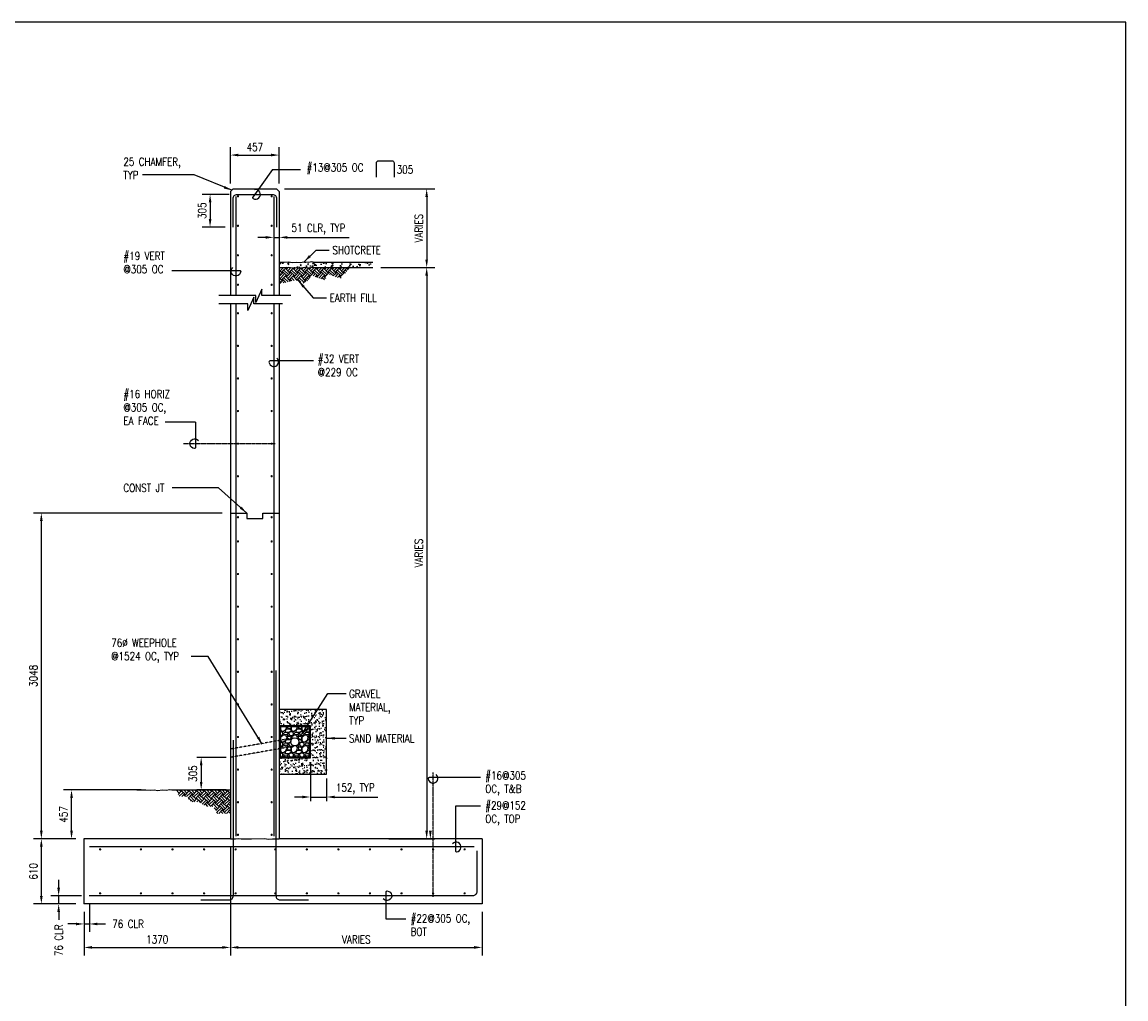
# Model space of a CAD drawing. Header units: millimetres. Extents: x -2877 to 35557, y -17134 to 14937.
# Tile 6 of 6: x 25224 to 35557, y -673 to 8468. Entities that reach past the tile are written whole.
import ezdxf

# ---------------------------------------------------------------- set-up
doc = ezdxf.new("R2010")
doc.units = ezdxf.units.MM
for name, pattern in [('CENTER2', [1.125, 0.75, -0.125, 0.125, -0.125]), ('HIDDEN', [0.375, 0.25, -0.125]), ('HIDDEN2', [0.1875, 0.125, -0.0625])]:
    doc.linetypes.add(name, pattern=pattern)
for name, color, linetype in [('S-ANNO-CNTR', 1, 'CENTER2'), ('S-ANNO-DIMS', 2, 'Continuous'), ('S-ANNO-PATT', 1, 'Continuous'), ('S-ANNO-TEXT', 3, 'Continuous'), ('S-DETL-GRND', 4, 'Continuous'), ('S-SECT-CONC', 4, 'Continuous'), ('S-SECT-HIDE', 2, 'HIDDEN'), ('S-SECT-MBND', 1, 'Continuous'), ('S-SECT-PATT', 1, 'Continuous'), ('S-SECT-RBAR', 5, 'Continuous')]:
    doc.layers.add(name, color=color, linetype=linetype)
doc.styles.add('BASE16', font='romans.shx', dxfattribs={"width": 0.8})
doc.styles.add('ROMANS', font='ROMANS.shx', dxfattribs={"width": 0.8})
doc.styles.add('Text', font='romans.shx', dxfattribs={"width": 0.8, "height": 3})
doc.dimstyles.new('NFL_1', dxfattribs={"dimscale": 0, "dimtxt": 3, "dimasz": 3.3, "dimexe": 3, "dimexo": 3, "dimgap": 1.5, "dimtad": 1, "dimdec": 0, "dimzin": 3, "dimdsep": 46, "dimtxsty": 'Text', "dimblk2": 'ARCHTICK', "dimcen": 3, "dimdle": 3, "dimclrd": 1, "dimclre": 1, "dimclrt": 2, "dimadec": 0, "dimazin": 0, "dimtfac": 0.75, "dimtdec": 0, "dimtmove": 2, "dimatfit": 3, "dimfxl": 0.125, "dimtfillclr": 1, "dimfrac": 2, "dimtolj": 1, "dimtzin": 0, "dimarcsym": 1})
doc.dimstyles.get("Standard").update_dxf_attribs({"dimtxt": 0.125, "dimasz": 0.125, "dimexe": 0.18, "dimexo": 0.0625, "dimgap": 0.125, "dimtad": 0, "dimtih": 1, "dimtoh": 1, "dimdec": 4, "dimzin": 0, "dimdsep": 46, "dimtxsty": 'Text', "dimcen": 0.125, "dimclrt": 2, "dimadec": 0, "dimazin": 0, "dimtfac": 1, "dimtdec": 4, "dimtofl": 0, "dimtmove": 0, "dimatfit": 3, "dimfxl": 0.18, "dimtolj": 1, "dimtzin": 0, "dimarcsym": 0})

# ---------------------------------------------------------------- blocks, each defined once
blk = doc.blocks.new('*D83')
at = {"layer": 'Defpoints', "color": 0, "transparency": 16777216}
for p in [(25405, 826), (25803, 826), (25803, 216)]:
    blk.add_point(p, dxfattribs=at)
at = {"layer": 'S-ANNO-DIMS', "color": 1, "lineweight": -2, "transparency": 16777216}
for p, q in [((25728, 826), (25330, 826)), ((25405, 291), (25405, 751)), ((25728, 216), (25330, 216))]:
    blk.add_line(p, q, dxfattribs=at)
at = {"layer": 'S-ANNO-DIMS', "color": 1, "transparency": 16777216}
for points in [[(25392, 751), (25417, 751), (25405, 826)], [(25392, 291), (25417, 291), (25405, 216)]]:
    blk.add_solid(points, dxfattribs=at)
at = {"layer": 'S-ANNO-DIMS', "color": 2, "transparency": 16777216, "insert": (25330, 521), "char_height": 75, "attachment_point": 5, "rotation": 90, "style": 'Text'}
blk.add_mtext('\\A1;610', dxfattribs=at)
blk = doc.blocks.new('_ArchTick')
at = {"color": 0, "linetype": 'ByBlock', "const_width": 0.15}
blk.add_lwpolyline([(-0.5, -0.5), (0.5, 0.5)], dxfattribs=at)
blk = doc.blocks.new('*D77')
at = {"layer": 'Defpoints', "color": 0, "transparency": 16777216}
for p in [(25687, 1283), (26414, 1283), (25803, 826)]:
    blk.add_point(p, dxfattribs=at)
at = {"layer": 'S-ANNO-DIMS', "color": 1, "lineweight": -2, "transparency": 16777216}
for p, q in [((26339, 1283), (25612, 1283)), ((25687, 901), (25687, 1208)), ((25728, 826), (25612, 826))]:
    blk.add_line(p, q, dxfattribs=at)
at = {"layer": 'S-ANNO-DIMS', "color": 1, "transparency": 16777216}
for points in [[(25675, 1208), (25700, 1208), (25687, 1283)], [(25675, 901), (25700, 901), (25687, 826)]]:
    blk.add_solid(points, dxfattribs=at)
at = {"layer": 'S-ANNO-DIMS', "color": 2, "transparency": 16777216, "insert": (25612, 1054), "char_height": 75, "attachment_point": 5, "rotation": 90, "style": 'Text'}
blk.add_mtext('\\A1;457', dxfattribs=at)
blk = doc.blocks.new('*D82')
at = {"layer": 'Defpoints', "color": 0, "transparency": 16777216}
for p in [(25567, 292), (25803, 216), (25855, 292)]:
    blk.add_point(p, dxfattribs=at)
at = {"layer": 'S-ANNO-DIMS', "color": 1, "lineweight": -2, "transparency": 16777216}
for p, q in [((25567, 367), (25567, 442)), ((25780, 292), (25492, 292)), ((25728, 216), (25492, 216)), ((25567, 216), (25567, 292)), ((25567, 141), (25567, 66))]:
    blk.add_line(p, q, dxfattribs=at)
at = {"layer": 'S-ANNO-DIMS', "color": 1, "transparency": 16777216}
for points in [[(25554, 367), (25579, 367), (25567, 292)], [(25554, 141), (25579, 141), (25567, 216)]]:
    blk.add_solid(points, dxfattribs=at)
at = {"layer": 'S-ANNO-DIMS', "color": 2, "transparency": 16777216, "insert": (25567, -124), "char_height": 75, "attachment_point": 5, "rotation": 90, "style": 'Text'}
blk.add_mtext('\\A1;76 CLR', dxfattribs=at)
blk = doc.blocks.new('*D81')
at = {"layer": 'Defpoints', "color": 0, "transparency": 16777216}
for p in [(25804, 216), (25855, 292), (25855, 29)]:
    blk.add_point(p, dxfattribs=at)
at = {"layer": 'S-ANNO-DIMS', "color": 1, "lineweight": -2, "transparency": 16777216}
for p, q in [((25855, 217), (25855, -46)), ((25804, 141), (25804, -46)), ((25729, 29), (25654, 29)), ((25804, 29), (25855, 29)), ((25930, 29), (26005, 29))]:
    blk.add_line(p, q, dxfattribs=at)
at = {"layer": 'S-ANNO-DIMS', "color": 1, "transparency": 16777216}
for points in [[(25729, 41), (25729, 16), (25804, 29)], [(25930, 41), (25930, 16), (25855, 29)]]:
    blk.add_solid(points, dxfattribs=at)
at = {"layer": 'S-ANNO-DIMS', "color": 2, "transparency": 16777216, "insert": (26217, 29), "char_height": 75, "attachment_point": 5, "style": 'Text'}
blk.add_mtext('\\A1;76 CLR', dxfattribs=at)
blk = doc.blocks.new('*D78')
at = {"layer": 'Defpoints', "color": 0, "transparency": 16777216}
for p in [(25405, 3874), (27171, 3874), (25804, 826)]:
    blk.add_point(p, dxfattribs=at)
at = {"layer": 'S-ANNO-DIMS', "color": 1, "lineweight": -2, "transparency": 16777216}
for p, q in [((27096, 3874), (25330, 3874)), ((25405, 901), (25405, 3799)), ((25729, 826), (25330, 826))]:
    blk.add_line(p, q, dxfattribs=at)
at = {"layer": 'S-ANNO-DIMS', "color": 1, "transparency": 16777216}
for points in [[(25392, 3799), (25417, 3799), (25405, 3874)], [(25392, 901), (25417, 901), (25405, 826)]]:
    blk.add_solid(points, dxfattribs=at)
at = {"layer": 'S-ANNO-DIMS', "color": 2, "transparency": 16777216, "insert": (25330, 2350), "char_height": 75, "attachment_point": 5, "rotation": 90, "style": 'Text'}
blk.add_mtext('\\A1;3048', dxfattribs=at)
blk = doc.blocks.new('*D76')
at = {"layer": 'Defpoints', "color": 0, "transparency": 16777216}
for p in [(28507, 6171), (28581, 826), (29012, 826)]:
    blk.add_point(p, dxfattribs=at)
at = {"layer": 'S-ANNO-DIMS', "color": 1, "lineweight": -2, "transparency": 16777216}
for p, q in [((28582, 6171), (29087, 6171)), ((29012, 6096), (29012, 901)), ((28656, 826), (29087, 826))]:
    blk.add_line(p, q, dxfattribs=at)
at = {"layer": 'S-ANNO-DIMS', "color": 1, "transparency": 16777216}
for points in [[(28999, 6096), (29024, 6096), (29012, 6171)], [(28999, 901), (29024, 901), (29012, 826)]]:
    blk.add_solid(points, dxfattribs=at)
at = {"layer": 'S-ANNO-DIMS', "color": 2, "transparency": 16777216, "insert": (28937, 3499), "char_height": 75, "attachment_point": 5, "rotation": 90, "style": 'Text'}
blk.add_mtext('\\A1;VARIES', dxfattribs=at)
blk = doc.blocks.new('*D75')
at = {"layer": 'Defpoints', "color": 0, "transparency": 16777216}
for p in [(27606, 6906), (28507, 6171), (29012, 6171)]:
    blk.add_point(p, dxfattribs=at)
at = {"layer": 'S-ANNO-DIMS', "color": 1, "lineweight": -2, "transparency": 16777216}
for p, q in [((27681, 6906), (29087, 6906)), ((29012, 6831), (29012, 6246)), ((28582, 6171), (29087, 6171))]:
    blk.add_line(p, q, dxfattribs=at)
at = {"layer": 'S-ANNO-DIMS', "color": 1, "transparency": 16777216}
for points in [[(28999, 6831), (29024, 6831), (29012, 6906)], [(28999, 6246), (29024, 6246), (29012, 6171)]]:
    blk.add_solid(points, dxfattribs=at)
at = {"layer": 'S-ANNO-DIMS', "color": 2, "transparency": 16777216, "insert": (28937, 6539), "char_height": 75, "attachment_point": 5, "rotation": 90, "style": 'Text'}
blk.add_mtext('\\A1;VARIES', dxfattribs=at)
blk = doc.blocks.new('*D74')
at = {"layer": 'Defpoints', "color": 0, "transparency": 16777216}
for p in [(27631, 7223), (27174, 6881), (27631, 6881)]:
    blk.add_point(p, dxfattribs=at)
at = {"layer": 'S-ANNO-DIMS', "color": 1, "lineweight": -2, "transparency": 16777216}
for p, q in [((27174, 6956), (27174, 7298)), ((27631, 6956), (27631, 7298)), ((27249, 7223), (27556, 7223))]:
    blk.add_line(p, q, dxfattribs=at)
at = {"layer": 'S-ANNO-DIMS', "color": 1, "transparency": 16777216}
for points in [[(27249, 7236), (27249, 7211), (27174, 7223)], [(27556, 7236), (27556, 7211), (27631, 7223)]]:
    blk.add_solid(points, dxfattribs=at)
at = {"layer": 'S-ANNO-DIMS', "color": 2, "transparency": 16777216, "insert": (27403, 7298), "char_height": 75, "attachment_point": 5, "style": 'Text'}
blk.add_mtext('\\A1;457', dxfattribs=at)
blk = doc.blocks.new('*D73')
at = {"layer": 'Defpoints', "color": 0, "transparency": 16777216}
for p in [(27237, 6855), (26984, 6550), (27199, 6550)]:
    blk.add_point(p, dxfattribs=at)
at = {"layer": 'S-ANNO-DIMS', "color": 1, "lineweight": -2, "transparency": 16777216}
for p, q in [((27162, 6855), (26909, 6855)), ((26984, 6780), (26984, 6625)), ((27124, 6550), (26909, 6550))]:
    blk.add_line(p, q, dxfattribs=at)
at = {"layer": 'S-ANNO-DIMS', "color": 1, "transparency": 16777216}
for points in [[(26972, 6780), (26997, 6780), (26984, 6855)], [(26972, 6625), (26997, 6625), (26984, 6550)]]:
    blk.add_solid(points, dxfattribs=at)
at = {"layer": 'S-ANNO-DIMS', "color": 2, "transparency": 16777216, "insert": (26909, 6702), "char_height": 75, "attachment_point": 5, "rotation": 90, "style": 'Text'}
blk.add_mtext('\\A1;305', dxfattribs=at)
blk = doc.blocks.new('*D80')
at = {"layer": 'Defpoints', "color": 0, "transparency": 16777216}
for p in [(27174, 826), (25804, 216), (27174, -191)]:
    blk.add_point(p, dxfattribs=at)
at = {"layer": 'S-ANNO-DIMS', "color": 1, "lineweight": -2, "transparency": 16777216}
for p, q in [((27174, 751), (27174, -266)), ((25804, 141), (25804, -266)), ((25879, -191), (27099, -191))]:
    blk.add_line(p, q, dxfattribs=at)
at = {"layer": 'S-ANNO-DIMS', "color": 1, "transparency": 16777216}
for points in [[(25879, -178), (25879, -203), (25804, -191)], [(27099, -178), (27099, -203), (27174, -191)]]:
    blk.add_solid(points, dxfattribs=at)
at = {"layer": 'S-ANNO-DIMS', "color": 2, "transparency": 16777216, "insert": (26489, -116), "char_height": 75, "attachment_point": 5, "style": 'Text'}
blk.add_mtext('\\A1;1370', dxfattribs=at)
blk = doc.blocks.new('*D79')
at = {"layer": 'Defpoints', "color": 0, "transparency": 16777216}
for p in [(27174, 826), (29531, 216), (29531, -191)]:
    blk.add_point(p, dxfattribs=at)
at = {"layer": 'S-ANNO-DIMS', "color": 1, "lineweight": -2, "transparency": 16777216}
for p, q in [((27174, 751), (27174, -266)), ((29531, 141), (29531, -266)), ((27249, -191), (29456, -191))]:
    blk.add_line(p, q, dxfattribs=at)
at = {"layer": 'S-ANNO-DIMS', "color": 1, "transparency": 16777216}
for points in [[(27249, -178), (27249, -203), (27174, -191)], [(29456, -178), (29456, -203), (29531, -191)]]:
    blk.add_solid(points, dxfattribs=at)
at = {"layer": 'S-ANNO-DIMS', "color": 2, "transparency": 16777216, "insert": (28353, -116), "char_height": 75, "attachment_point": 5, "style": 'Text'}
blk.add_mtext('\\A1;VARIES', dxfattribs=at)

msp = doc.modelspace()

# ---------------------------------------------------------------- hatches: boundary and pattern name
at = {"layer": 'S-ANNO-PATT'}
h = msp.add_hatch(dxfattribs=at)
h.set_pattern_fill('AR-CONC', color=256, scale=16, style=0)
h.set_pattern_definition([(50, (11938.65, -14797.73), (114.76163, -10.04034), [12, -132]), (355, (11938.65, -14797.73), (-22.2002, 120.35074), [9.6, -105.6]), (100.4514, (11948.21, -14798.56), (92.5615, 110.31033), [10.19843, -112.18274]), (46.1842, (11938.65, -14765.73), (170.7586, -26.48304), [18, -198]), (96.6356, (11952.88, -14767.93), (149.546, 155.8589), [15.2976, -168.2741]), (351.1842, (11938.65, -14765.73), (149.5459, 155.859), [14.4, -158.4]), (21, (11954.65, -14773.73), (95.50513, -64.41902), [12, -132]), (326, (11954.65, -14773.73), (38.93045, 116.024), [9.6, -105.6]), (71.4514, (11962.6, -14779.1), (134.4356, 51.6049), [10.19843, -112.18274]), (37.5, (11938.646, -14797.726), (1.94558, 53.263017), [0, -104.32, 0, -107.2, 0, -106]), (7.5, (11938.646, -14797.726), (42.09113, 63.10587), [0, -61.12, 0, -101.92, 0, -40.4]), (327.5, (11902.966, -14797.726), (85.41159, -3.60878), [0, -40, 0, -124.8, 0, -165.6]), (317.5, (11886.966, -14797.726), (93.30979, 16.0168), [0, -52, 0, -82.88, 0, -117.6])])
h.paths.add_polyline_path([(28506.84848, 6222.30363), (27963.82463, 6222.30363), (27936.72588, 6226.60948), (27905.58375, 6220.7844), (27865.04491, 6225.28567), (27826.61942, 6217.90114), (27794.94469, 6222.02983), (27759.2135, 6219.05424), (27716.39041, 6224.95689), (27672.47756, 6222.30363), (27631.47268, 6222.30363), (27631.47268, 6171.30363), (27674.01689, 6171.30363), (27714.42734, 6173.74527), (27757.83113, 6167.76258), (27793.75153, 6170.75392), (27828.1753, 6166.26691), (27867.08905, 6173.74527), (27907.49956, 6169.25825), (27937.43322, 6174.85729), (27959.79807, 6171.30363), (28506.84848, 6171.30363)])
h = msp.add_hatch(dxfattribs=at)
h.set_pattern_fill('AR-SAND', color=256, scale=25.399949, style=0)
h.set_pattern_definition([(37.5, (16443.506, -8674.74), (-1.60003, 48.94123), [0, -38.60792, 0, -43.17991, 0, -41.27492]), (7.5, (16443.506, -8674.74), (44.95224, 71.68237), [0, -20.82796, 0, -34.79793, 0, -13.33497]), (327.5, (16412.264, -8674.74), (79.09905, 0.14374), [0, -12.69997, 0, -45.71991, 0, -59.68988]), (317.5, (16412.264, -8674.74), (76.35546, 22.29291), [0, -6.34999, 0, -29.97194, 0, -34.28993])])
h.paths.add_polyline_path([(28075.47179, 2034.79889), (27631.47268, 2034.79889), (27631.47268, 1882.7992), (27923.4721, 1882.7992), (27923.4721, 1582.7998), (27631.47268, 1582.7998), (27631.47268, 1430.8001), (28075.47179, 1430.8001)])
at = {"layer": 'S-SECT-PATT'}
h = msp.add_hatch(dxfattribs=at)
h.set_pattern_fill('EARTH', color=256, scale=203, angle=45, style=0)
h.set_pattern_definition([(45, (11938.646, -16189.88), (7e-15, 71.77134), [50.75, -50.75]), (45, (11925.19, -16176.42), (7e-15, 71.77134), [50.75, -50.75]), (45, (11911.73, -16162.965), (7e-15, 71.77134), [50.75, -50.75]), (135, (11911.73, -16153.993), (-71.77134, 1e-14), [50.75, -50.75]), (135, (11925.19, -16140.536), (-71.77134, 1e-14), [50.75, -50.75]), (135, (11938.646, -16127.08), (-71.77134, 1e-14), [50.75, -50.75])])
h.paths.add_polyline_path([(28293.28066, 6171.30363), (27959.79807, 6171.30363), (27937.43322, 6174.85729), (27907.49956, 6169.25825), (27867.08905, 6173.74527), (27828.1753, 6166.26691), (27793.75153, 6170.75392), (27757.83113, 6167.76258), (27714.42734, 6173.74527), (27674.01689, 6171.30363), (27631.47268, 6171.30363), (27631.47268, 6017.79024), (27783.78265, 6053.35486), (27871.12511, 6021.02342), (27943.89113, 6093.78944), (28053.8974, 6053.35486), (28104.02522, 6103.48268), (28209.17297, 6067.90397)])
h = msp.add_hatch(dxfattribs=at)
h.set_pattern_fill('GRAVEL', color=256, scale=99.9998, style=0)
h.set_pattern_definition([(228.0128, (11514.952, -17490.072), (-799.9982232, -899.9983342), [13.45357, -1331.90614]), (184.9697, (11505.9523, -17500.072), (1199.99770515, 99.9989307), [23.08675, -2285.58793]), (132.5104, (11482.9523, -17502.072), (999.9970718, -1099.9986674), [16.27877, -1611.59998]), (267.2737, (11443.9524, -17527.072), (99.9994018, 1999.9960295), [21.02376, -2081.35164]), (292.8337, (11442.9524, -17548.072), (-499.9999905, 1199.9972412), [20.61546, -2040.9332]), (357.2737, (11450.9524, -17567.072), (-1999.9960295, 99.9994018), [21.02376, -2081.35164]), (37.6942, (11471.9523, -17568.072), (-1299.99813456, -999.9970405), [27.80284, -2752.4794]), (72.2553, (11493.9523, -17551.072), (699.99967627, 2199.9952231), [26.24875, -2598.6269]), (121.4296, (11501.9523, -17526.072), (-799.9992234, 1299.99690365), [21.09496, -2088.40312]), (175.2364, (11490.952, -17508.072), (1099.9978946, -99.9989533), [24.08315, -1180.07394]), (222.3974, (11466.9524, -17506.0722), (-1199.9983351, -1099.9970082), [31.14474, -3083.33133]), (138.8141, (11542.952, -17528.072), (-699.9988947, 599.9985313), [10.63008, -1052.3823]), (171.4692, (11534.952, -17521.072), (1299.9972285, -200.000391), [20.22366, -2002.1471]), (225, (11514.95, -17518.07), (-1e-14, -99.99983), [14.14207, -127.27895]), (203.1986, (11507.952, -17506.072), (499.998973, 199.9997325), [7.6158, -753.96]), (291.8014, (11500.952, -17509.072), (-99.999791, 299.999427), [10.77028, -527.74514]), (30.9638, (11504.952, -17519.072), (299.999202, 199.999848), [17.49287, -565.60117]), (161.5651, (11519.952, -17510.072), (199.999643, -99.99964), [12.64907, -303.5781]), (16.3895, (11442.9524, -17509.072), (999.9982198, 299.998671), [17.71996, -1754.281]), (70.3462, (11459.9524, -17504.072), (-399.9987247, -1099.9980136), [14.86607, -1471.73786]), (293.1986, (11519.952, -17490.072), (-199.9997325, 499.998973), [15.23147, -746.3443]), (343.6105, (11525.952, -17504.072), (-999.9982198, 299.998671), [17.71996, -1754.281]), (339.444, (11442.952, -17571.072), (-499.9991845, 199.9991996), [17.08797, -837.31073]), (294.7751, (11458.9524, -17577.072), (-499.998219, 1099.9981422), [14.31777, -1417.46147]), (66.8014, (11520.952, -17590.072), (199.9997325, 499.998973), [15.23147, -746.3443]), (17.354, (11526.952, -17576.072), (-1299.9976019, -399.9986502), [16.76307, -1659.53908]), (69.444, (11471.952, -17590.072), (-199.9991996, -499.9991845), [8.544, -845.8547]), (101.3099, (11514.952, -17590.072), (-99.999563, 399.999275), [5.099, -504.8019]), (165.9638, (11513.952, -17585.072), (299.999455, -99.999606), [20.61546, -391.6942]), (186.009, (11493.9523, -17580.072), (999.9979751, 99.9997317), [19.10496, -1891.3885]), (303.6901, (11504.952, -17528.072), (-99.999933, 199.999556), [14.42217, -346.1322]), (353.1572, (11512.9523, -17540.072), (1699.99653655, -200.0003998), [25.17935, -2492.7513]), (60.9454, (11537.952, -17543.072), (-399.9992027, -699.9986385), [10.29558, -1019.26536]), (90, (11542.95, -17534.07), (-99.9998, 99.9998), [6, -93.9998]), (120.2564, (11491.952, -17577.072), (399.9986887, -699.9988456), [13.89237, -1375.34925]), (48.0128, (11484.952, -17565.072), (799.9982232, 899.9983342), [26.90715, -1318.45256]), (0, (11502.95, -17545.07), (99.9998, 99.9998), [25.99995, -73.99985]), (325.3048, (11528.952, -17545.072), (-999.9974259, 699.999461), [15.81137, -1565.32427]), (254.0546, (11541.952, -17554.072), (-99.999789, -399.999213), [14.56017, -713.44937]), (207.646, (11537.9522, -17568.072), (-1899.9957807, -999.9987713), [23.70645, -2346.9427]), (175.4261, (11516.9523, -17579.072), (-1299.9974558, 99.9992801), [25.07985, -2482.90243])])
h.paths.add_polyline_path([(27915.47211, 1874.79921), (27639.47266, 1874.79921), (27639.47266, 1743.19955), (27762.857, 1767.87642, -0.5351837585), (27815.47239, 1732.7995, -1), (27739.47239, 1732.7995, -0.3027756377), (27762.857, 1767.87642), (27639.47266, 1743.19955), (27639.47266, 1590.79978), (27915.47211, 1590.79978)])
h = msp.add_hatch(dxfattribs=at)
h.set_pattern_fill('EARTH', color=256, scale=203, angle=45, style=0)
h.set_pattern_definition([(45, (6897.18, -14797.726), (7e-15, 71.77134), [50.75, -50.75]), (45, (6883.72, -14784.27), (7e-15, 71.77134), [50.75, -50.75]), (45, (6870.263, -14770.81), (7e-15, 71.77134), [50.75, -50.75]), (135, (6870.263, -14761.84), (-71.77134, 1e-14), [50.75, -50.75]), (135, (6883.72, -14748.383), (-71.77134, 1e-14), [50.75, -50.75]), (135, (6897.18, -14734.926), (-71.77134, 1e-14), [50.75, -50.75])])
h.paths.add_polyline_path([(27174.47268, 1282.89461), (26652.91821, 1282.89461), (26697.32554, 1221.5005), (26759.23567, 1221.5005), (26809.23183, 1171.50434), (26875.11571, 1171.50434), (26949.55874, 1128.52464), (27014.16543, 1128.52464), (27052.58351, 1061.98257), (27174.47268, 1061.98257)])

# ---------------------------------------------------------------- linework, layer by layer
at = {"layer": 'Defpoints'}
msp.add_lwpolyline([(-2877.47025, -17134.05544), (35557.21961, -17134.05544), (35557.21961, 8467.50165), (-2877.47025, 8467.50165)], close=True, dxfattribs=at)
at = {"layer": 'S-ANNO-CNTR', "linetype": 'CENTER2', "ltscale": 10}
for p, q in [((26735.94656, 4523.04487), (27592.58762, 4523.04487)), ((29071.46778, 281.67976), (29071.46778, 1447.26358))]:
    msp.add_line(p, q, dxfattribs=at)
at = {"layer": 'S-ANNO-DIMS'}
for p, q in [((27567.87763, 7088.72589), (27831.11038, 7088.72589)), ((27505.47278, 6452.95803), (27430.47278, 6452.95803)), ((27580.47278, 6452.95803), (27631.47268, 6452.95803)), ((27706.47268, 6452.95803), (28287.33667, 6452.95803)), ((26847.92851, 4724.59704), (26563.55692, 4724.59704)), ((27134.97268, 1587.89461), (26861.44747, 1587.89461)), ((26900.94747, 1512.89461), (26900.94747, 1357.89461)), ((27923.4721, 1543.2998), (27923.4721, 1177.16931)), ((28075.47179, 1391.3001), (28075.47179, 1177.16931)), ((27134.97268, 1282.89461), (26861.44747, 1282.89461)), ((27848.4721, 1216.66931), (27773.4721, 1216.66931)), ((27923.4721, 1216.66931), (28075.47179, 1216.66931)), ((28150.47179, 1216.66931), (28556.03641, 1216.66931)), ((29515.51647, 1129.44256), (29280.76776, 1129.44256)), ((28816.48245, 72.63561), (28632.20498, 72.63561))]:
    msp.add_line(p, q, dxfattribs=at)
for points in [[(27567.87763, 7088.72589), (27383.53204, 6830.35451, 0.4380101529), (27386.51475, 6816.07745, 1.4988054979), (27398.62126, 6898.92128)], [(26625.47933, 6144.08906), (27260.77234, 6144.08906, -0.4380101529), (27270.66203, 6133.36877, -1.4988054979), (27196.19232, 6171.63008)], [(27952.35719, 5296.79712), (27545.17302, 5296.79712, 0.4380101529), (27535.28332, 5286.07683, 1.4988054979), (27609.75304, 5324.33814)], [(26847.92851, 4724.59704), (26847.92851, 4487.74511, -0.4380101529), (26837.20821, 4477.85541, -1.4988054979), (26875.46953, 4552.32513)], [(29515.51647, 1398.3566), (29036.16802, 1398.3566, 0.4380101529), (29026.27832, 1387.6363, 1.4988054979), (29100.74803, 1425.89761)], [(29280.76776, 1129.44256), (29280.76776, 714.39501, 0.4380101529), (29291.48806, 704.50531, 1.4988054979), (29253.22674, 778.97502)], [(28632.20498, 72.63561), (28632.20498, 327.39422, -0.4380101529), (28642.92527, 337.28392, -1.4988054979), (28604.66396, 262.8142)]]:
    msp.add_lwpolyline(points, format="xyb", dxfattribs=at)
for points in [[(27505.47278, 6465.45803), (27505.47278, 6440.45803), (27580.47278, 6452.95803)], [(27706.47268, 6465.45803), (27706.47268, 6440.45803), (27631.47268, 6452.95803)], [(26888.44747, 1512.89461), (26913.44747, 1512.89461), (26900.94747, 1587.89461)], [(26888.44747, 1357.89461), (26913.44747, 1357.89461), (26900.94747, 1282.89461)], [(27848.4721, 1229.16931), (27848.4721, 1204.16931), (27923.4721, 1216.66931)], [(28150.47179, 1229.16931), (28150.47179, 1204.16931), (28075.47179, 1216.66931)], [(29033.72429, 900.89461), (29058.72429, 900.89461), (29046.22429, 825.89461)]]:
    msp.add_solid(points, dxfattribs=at)
at = {"layer": 'S-ANNO-TEXT'}
msp.add_lwpolyline([(28541.53649, 7017.25274), (28541.53649, 7150.75274, -0.4142135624), (28560.53649, 7169.75274), (28688.03649, 7169.75274, -0.4142135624), (28707.03649, 7150.75274), (28707.03649, 7017.25274)], format="xyb", dxfattribs=at)
at = {"layer": 'S-DETL-GRND'}
for points in [[(27631.47268, 6222.30363), (27672.47756, 6222.30363), (27716.39041, 6224.95689), (27759.2135, 6219.05424), (27794.94469, 6222.02983), (27826.61942, 6217.90114), (27865.04491, 6225.28567), (27905.58375, 6220.7844), (27936.72588, 6226.60948), (27963.82463, 6222.30363), (28506.84848, 6222.30363)], [(27631.47268, 6171.30363), (27674.01689, 6171.30363), (27714.42734, 6173.74527), (27757.83113, 6167.76258), (27793.75153, 6170.75392), (27828.1753, 6166.26691), (27867.08905, 6173.74527), (27907.49956, 6169.25825), (27937.43322, 6174.85729), (27959.79807, 6171.30363), (28506.84848, 6171.30363)], [(26299.09688, 1282.89461), (26341.6411, 1282.89461), (26382.05154, 1285.33625), (26425.45533, 1279.35356), (26461.37574, 1282.3449), (26495.79951, 1277.85788), (26534.71325, 1285.33625), (26575.12377, 1280.84923), (26605.05743, 1286.44827), (26627.42227, 1282.89461), (27174.47268, 1282.89461)]]:
    msp.add_lwpolyline(points, dxfattribs=at)
at = {"layer": 'S-SECT-CONC'}
for p, q in [((27174.47268, 6880.9824), (27199.47268, 6905.9824)), ((27174.47268, 6880.9824), (27174.47268, 5908.46576)), ((27199.47268, 6905.9824), (27606.47268, 6905.9824)), ((27606.47268, 6905.9824), (27631.47268, 6880.9824)), ((27631.47268, 6880.9824), (27631.47268, 5908.46576)), ((27174.47268, 5832.71238), (27174.47268, 825.89461)), ((27631.47268, 5832.71238), (27631.47268, 825.89461)), ((25803.47268, 825.89461), (25803.47268, 215.89461)), ((27174.47268, 825.89461), (25803.47268, 825.89461)), ((29531.47268, 825.89461), (27631.47268, 825.89461)), ((29531.47268, 825.89461), (29531.47268, 215.89461)), ((29531.47268, 215.89461), (25803.47268, 215.89461))]:
    msp.add_line(p, q, dxfattribs=at)
for points in [[(27738.9478, 5908.46576), (27469.18702, 5908.46576), (27469.18702, 5969.26595), (27412.75834, 5844.03032), (27412.75834, 5908.46576), (27066.99756, 5908.46576)], [(27662.9478, 5832.71238), (27393.18702, 5832.71238), (27393.18702, 5893.51257), (27336.75834, 5768.27694), (27336.75834, 5832.71238), (27066.99756, 5832.71238)]]:
    msp.add_lwpolyline(points, dxfattribs=at)
msp.add_circle((27777.47239, 1732.7995), 38, dxfattribs=at)
at = {"layer": 'S-SECT-HIDE', "linetype": 'HIDDEN2'}
for p, q in [((27777.47239, 1770.7995), (27174.47268, 1665.39955)), ((27777.47239, 1693.29455), (27174.47268, 1587.89461))]:
    msp.add_line(p, q, dxfattribs=at)
at = {"layer": 'S-SECT-MBND'}
for points in [[(27174.47268, 3873.89461), (27326.97268, 3873.89461), (27326.97268, 3823.89461), (27478.97268, 3823.89461), (27478.97268, 3873.89461), (27631.47268, 3873.89461)], [(27631.47268, 1430.8001), (28075.47179, 1430.8001), (28075.47179, 2034.79889), (27631.47268, 2034.79889)], [(27174.47268, 825.89461), (27183.67837, 826.78415), (27223.65696, 823.84923), (27253.59062, 829.44827), (27275.95546, 825.89461), (27330.78747, 825.89461), (27373.33168, 825.89461), (27489.74213, 828.33625), (27533.14591, 822.35356), (27569.06632, 825.3449), (27631.47268, 825.89461)]]:
    msp.add_lwpolyline(points, dxfattribs=at)
for points in [[(27631.47268, 1882.7992), (27631.47268, 1582.7998), (27923.4721, 1582.7998), (27923.4721, 1882.7992)], [(27639.47266, 1874.79921), (27639.47266, 1590.79978), (27915.47211, 1590.79978), (27915.47211, 1874.79921)]]:
    msp.add_lwpolyline(points, close=True, dxfattribs=at)
at = {"layer": 'S-SECT-RBAR'}
for p, q in [((27225.47258, 6836.3952), (27225.47258, 5908.46576)), ((27580.47278, 6836.3952), (27580.47278, 5908.46576)), ((27225.47258, 5832.71238), (27225.47258, 850.56506)), ((27580.47278, 5832.71238), (27580.47278, 850.56506)), ((27600.97323, 2400.89461), (27600.97323, 292.09446)), ((27201.17962, 1749.49651), (27201.17962, 292.09446)), ((29455.47283, 749.69477), (25854.47268, 749.69477)), ((29442.47268, 292.09446), (25853.7922, 292.09446))]:
    msp.add_line(p, q, dxfattribs=at)
for points in [[(27199.47268, 6549.9824), (27199.47268, 6816.9824, -0.4142135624), (27237.47268, 6854.9824), (27568.47268, 6854.9824, -0.4142135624), (27606.47268, 6816.9824), (27606.47268, 6549.9824)], [(29480.47268, 713.09525), (29480.47268, 330.09446, -0.4142135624), (29442.47268, 292.09446)], [(26896.18023, 254.09446), (27163.17962, 254.09446, 0.4142135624), (27201.17962, 292.09446)], [(27600.97323, 292.09446, 0.4142135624), (27638.97323, 254.09446), (27905.97262, 254.09446)]]:
    msp.add_lwpolyline(points, format="xyb", dxfattribs=at)
at = {"layer": 'S-SECT-RBAR', "const_width": 10.58305}
for points in [[(27239.89583, 6836.91369, -1), (27250.47888, 6836.91369, -1)], [(27566.04953, 6836.91369, 1), (27555.46648, 6836.91369, 1)], [(27239.89583, 6561.22758, 1), (27250.47888, 6561.22758, 1)], [(27566.04953, 6561.22758, -1), (27555.46648, 6561.22758, -1)], [(27239.89583, 6285.54147, 1), (27250.47888, 6285.54147, 1)], [(27566.04953, 6285.54147, -1), (27555.46648, 6285.54147, -1)], [(27239.89583, 6009.85536, 1), (27250.47888, 6009.85536, 1)], [(27566.04953, 6009.85536, -1), (27555.46648, 6009.85536, -1)], [(27239.89583, 5743.04243, -1), (27250.47888, 5743.04243, -1)], [(27566.04953, 5743.04243, 1), (27555.46648, 5743.04243, 1)], [(27239.89583, 5438.04304, -1), (27250.47888, 5438.04304, -1)], [(27566.04953, 5438.04304, 1), (27555.46648, 5438.04304, 1)], [(27239.89583, 5133.04365, -1), (27250.47888, 5133.04365, -1)], [(27239.89583, 5133.04365, -1), (27250.47888, 5133.04365, -1)], [(27566.04953, 5133.04365, 1), (27555.46648, 5133.04365, 1)], [(27566.04953, 5133.04365, 1), (27555.46648, 5133.04365, 1)], [(27239.89583, 4828.04426, -1), (27250.47888, 4828.04426, -1)], [(27566.04953, 4828.04426, 1), (27555.46648, 4828.04426, 1)], [(27239.89583, 4523.04487, -1), (27250.47888, 4523.04487, -1)], [(27239.89583, 4523.04487, -1), (27250.47888, 4523.04487, -1)], [(27566.04953, 4523.04487, 1), (27555.46648, 4523.04487, 1)], [(27566.04953, 4523.04487, 1), (27555.46648, 4523.04487, 1)], [(27239.89583, 4218.04548, -1), (27250.47888, 4218.04548, -1)], [(27566.04953, 4218.04548, 1), (27555.46648, 4218.04548, 1)], [(27239.89583, 3834.74314, 1), (27250.47888, 3834.74314, 1)], [(27566.04953, 3834.74314, -1), (27555.46648, 3834.74314, -1)], [(27239.89583, 3608.0467, -1), (27250.47888, 3608.0467, -1)], [(27566.04953, 3608.0467, 1), (27555.46648, 3608.0467, 1)], [(27239.89583, 3303.04731, -1), (27250.47888, 3303.04731, -1)], [(27239.89583, 3303.04731, -1), (27250.47888, 3303.04731, -1)], [(27566.04953, 3303.04731, 1), (27555.46648, 3303.04731, 1)], [(27566.04953, 3303.04731, 1), (27555.46648, 3303.04731, 1)], [(27239.89583, 2998.04792, -1), (27250.47888, 2998.04792, -1)], [(27566.04953, 2998.04792, 1), (27555.46648, 2998.04792, 1)], [(27239.89583, 2693.04853, -1), (27250.47888, 2693.04853, -1)], [(27566.04953, 2693.04853, 1), (27555.46648, 2693.04853, 1)], [(27239.89583, 2388.04914, 1), (27250.47888, 2388.04914, 1)], [(27566.04953, 2388.04914, -1), (27555.46648, 2388.04914, -1)], [(27239.89583, 2083.04975, -1), (27250.47888, 2083.04975, -1)], [(27566.04953, 2083.04975, 1), (27555.46648, 2083.04975, 1)], [(27239.89583, 1778.05036, -1), (27250.47888, 1778.05036, -1)], [(27566.04953, 1778.05036, 1), (27555.46648, 1778.05036, 1)], [(27239.89583, 1473.05097, -1), (27250.47888, 1473.05097, -1)], [(27566.04953, 1473.05097, 1), (27555.46648, 1473.05097, 1)], [(27239.89583, 1168.05158, -1), (27250.47888, 1168.05158, -1)], [(27566.04953, 1168.05158, 1), (27555.46648, 1168.05158, 1)], [(27239.89583, 863.05219, -1), (27250.47888, 863.05219, -1)], [(27566.04953, 863.05219, 1), (27555.46648, 863.05219, 1)], [(25949.76628, 726.70823, -1), (25960.34932, 726.70823, -1)], [(26331.76628, 726.70823, -1), (26342.34932, 726.70823, -1)], [(26627.14516, 726.70823, -1), (26637.72821, 726.70823, -1)], [(26922.52405, 726.70823, -1), (26933.1071, 726.70823, -1)], [(27217.90294, 726.70823, -1), (27228.48598, 726.70823, -1)], [(27589.28182, 726.70823, -1), (27599.86487, 726.70823, -1)], [(27884.66071, 726.70823, -1), (27895.24375, 726.70823, -1)], [(28180.03959, 726.70823, -1), (28190.62264, 726.70823, -1)], [(28475.41848, 726.70823, -1), (28486.00153, 726.70823, -1)], [(28770.79737, 726.70823, -1), (28781.38041, 726.70823, -1)], [(29066.17625, 726.70823, -1), (29076.7593, 726.70823, -1)], [(29361.55514, 726.70823, -1), (29372.13819, 726.70823, -1)], [(25949.76628, 315.08099, 1), (25960.34932, 315.08099, 1)], [(26331.76628, 315.08099, 1), (26342.34932, 315.08099, 1)], [(26627.14516, 315.08099, 1), (26637.72821, 315.08099, 1)], [(26922.52405, 315.08099, 1), (26933.1071, 315.08099, 1)], [(27217.90294, 315.08099, 1), (27228.48598, 315.08099, 1)], [(27589.28182, 315.08099, 1), (27599.86487, 315.08099, 1)], [(27884.66071, 315.08099, 1), (27895.24375, 315.08099, 1)], [(28180.03959, 315.08099, 1), (28190.62264, 315.08099, 1)], [(28475.41848, 315.08099, 1), (28486.00153, 315.08099, 1)], [(28770.79737, 315.08099, 1), (28781.38041, 315.08099, 1)], [(29066.17625, 315.08099, 1), (29076.7593, 315.08099, 1)], [(29361.55514, 315.08099, 1), (29372.13819, 315.08099, 1)]]:
    msp.add_lwpolyline(points, format="xyb", close=True, dxfattribs=at)

# ---------------------------------------------------------------- texts
at = {"layer": 'S-ANNO-DIMS', "color": 3, "char_height": 75, "attachment_point": 5, "style": 'ROMANS'}
for s, insert in [('\\A1;305', (28808.42615, 7087.98517)), ('\\A1;51 CLR, TYP', (27998.61569, 6529.95803)), ('\\A1;152, TYP', (28343.69883, 1293.66931))]:
    msp.add_mtext(s, dxfattribs=dict(at, insert=insert))
at = {"layer": 'S-ANNO-DIMS', "color": 3, "insert": (26823.94747, 1435.39461), "char_height": 75, "attachment_point": 5, "rotation": 90, "style": 'ROMANS'}
msp.add_mtext('\\A1;305', dxfattribs=at)
at = {"layer": 'S-ANNO-TEXT', "char_height": 75, "attachment_point": 1, "style": 'BASE16'}
for s, insert, width in [('25 CHAMFER, TYP', (26172.59232, 7198.26294), 631.4877017), ('#13@305 OC', (27887.52325, 7144.54586), 638.0945753), ('#19 VERT @305 OC', (26172.59232, 6317.1057), 551.7241723), ('SHOTCRETE', (28130.19006, 6370.88859), 741.1534631), ('EARTH FILL', (28103.29917, 5923.79093), 741.1534631), ('#32 VERT @229 OC', (27991.37687, 5353.44454), 547.7054847), ('#16 HORIZ @305 OC, EA FACE', (26172.59232, 5024.82491), 551.7241723), ('CONST JT', (26172.59232, 4146.44556), 551.7241723), ('\\pt750;76∅ WEEPHOLE\\P@1524 OC, TYP', (26058.65092, 2696.80105), 863.8369641), ('GRAVEL MATERIAL, TYP', (28285.26143, 2219.5406), 422.7943825), ('SAND MATERIAL', (28283.9362, 1801.92962), 629.4747828), ('#16@305 OC, T&B', (29560.11758, 1455.46675), 596.875347), ('#29@152 OC, TOP', (29560.11758, 1175.25028), 542.8601154), ('#22@305 OC, BOT', (28861.08356, 118.44332), 634.4771808)]:
    msp.add_mtext(s, dxfattribs=dict(at, insert=insert, width=width))

# ---------------------------------------------------------------- dimensions: what is measured, and where the dimension line sits
at = {"layer": 'S-ANNO-DIMS'}
for base, p1, p2, picture, middle in [((27631.47268, 7223.27087), (27174.47268, 6880.9824), (27631.47268, 6880.9824), '*D74', (27402.97268, 7298.27087)), ((27174.47268, -190.68194), (25804.47268, 215.89461), (27174.47268, 825.89461), '*D80', (26489.47268, -115.68194))]:
    dim = msp.add_linear_dim(base=base, p1=p1, p2=p2, dimstyle='NFL_1', override={"dimasz": 3}, dxfattribs=at)
    dim.commit()
    dim.dimension.update_dxf_attribs({"geometry": picture, "text_midpoint": middle})
for base, p1, p2, picture, middle in [((26984.28515, 6549.9824), (27237.47268, 6854.9824), (27199.47268, 6549.9824), '*D73', (26909.28515, 6702.4824)), ((25404.9773, 3873.89461), (25804.47268, 825.89461), (27171.06541, 3873.89461), '*D78', (25329.9773, 2349.89461)), ((25687.09158, 1282.89461), (25803.47268, 825.89461), (26414.47268, 1282.89461), '*D77', (25612.09158, 1054.39461)), ((25404.9773, 825.89461), (25803.47268, 215.89461), (25803.47268, 825.89461), '*D83', (25329.9773, 520.89461))]:
    dim = msp.add_linear_dim(base=base, p1=p1, p2=p2, angle=90, dimstyle='NFL_1', override={"dimasz": 3}, dxfattribs=at)
    dim.commit()
    dim.dimension.update_dxf_attribs({"geometry": picture, "text_midpoint": middle})
for base, p1, p2, picture, middle in [((29011.76097, 6171.30363), (27606.47268, 6905.9824), (28506.84848, 6171.30363), '*D75', (28936.76097, 6538.64302)), ((29011.76097, 825.89461), (28506.84848, 6171.30363), (28581.47268, 825.89461), '*D76', (28936.76097, 3498.59912))]:
    dim = msp.add_linear_dim(base=base, p1=p1, p2=p2, angle=90, text='VARIES', dimstyle='NFL_1', override={"dimasz": 3}, dxfattribs=at)
    dim.commit()
    dim.dimension.update_dxf_attribs({"geometry": picture, "text_midpoint": middle})
dim = msp.add_linear_dim(base=(29531.47268, -190.68194), p1=(27174.47268, 825.89461), p2=(29531.47268, 215.89461), text='VARIES', dimstyle='NFL_1', override={"dimasz": 3}, dxfattribs=at)
dim.commit()
dim.dimension.update_dxf_attribs({"geometry": '*D79', "text_midpoint": (28352.97268, -115.68194)})
dim = msp.add_linear_dim(base=(25566.70307, 292.09446), p1=(25803.47268, 215.89461), p2=(25855.19724, 292.09446), angle=90, text='<> CLR', dimstyle='NFL_1', override={"dimasz": 3}, dxfattribs=at)
dim.commit()
dim.dimension.update_dxf_attribs({"geometry": '*D82', "text_midpoint": (25566.70307, -124.42738), "dimtype": 160})
dim = msp.add_linear_dim(base=(25855.19724, 28.74989), p1=(25804.47268, 215.89461), p2=(25855.19724, 292.09446), text='76 CLR', dimstyle='NFL_1', override={"dimasz": 3}, dxfattribs=at)
dim.commit()
dim.dimension.update_dxf_attribs({"geometry": '*D81', "text_midpoint": (26216.57267, 28.74989), "dimtype": 160})

# ---------------------------------------------------------------- leaders
for points in [[(27186.97268, 6893.4824), (26835.36362, 7038.00773), (26352.74171, 7038.00773)], [(27865.04491, 6225.28567), (27976.48982, 6334.74434), (28099.31724, 6334.74434)], [(27810.69092, 6047.53604), (27949.59892, 5887.64669), (28072.42634, 5887.64669)], [(27326.97268, 3873.89461), (27062.26958, 4111.0027), (26628.8197, 4111.0027)], [(27473.30511, 1709.96604), (26966.82992, 2531.97073), (26807.35074, 2531.97073)], [(27841.37104, 1797.01533), (28085.25909, 2184.04617), (28256.53921, 2184.04617)], [(28075.47179, 1766.06359), (28258.06715, 1766.06359)]]:
    msp.add_leader(points, dimstyle='Standard', override={"dimscale": 25, "dimasz": 3, "dimgap": 1.58, "dimtad": 0, "dimtix": 1}, dxfattribs=at)

doc.saveas('drawing.dxf')
